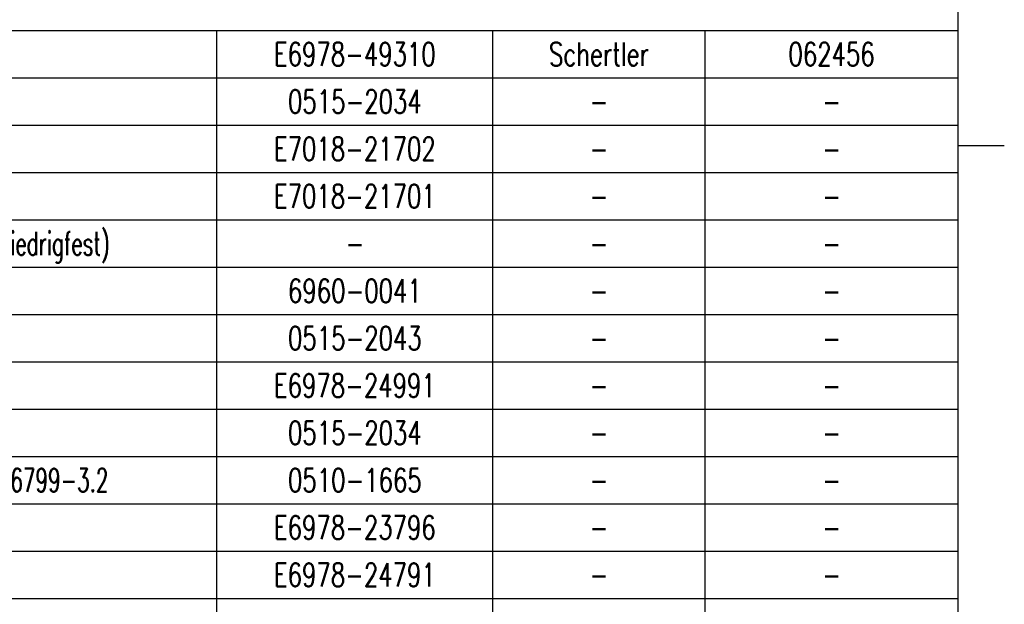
# Model space of a CAD drawing. Header units: inches. Extents: x 0 to 882, y 0 to 559.
# Tile 15 of 21: x 728 to 864, y 80 to 160. Entities that reach past the tile are written whole.
import ezdxf

# ---------------------------------------------------------------- set-up
doc = ezdxf.new("R2010")
doc.units = ezdxf.units.IN
doc.layers.add('1', color=7, linetype='Continuous')
doc.styles.add('CONVERTER_12', font='txt.shx', dxfattribs={"width": 0.63})
doc.styles.add('CONVERTER_15', font='txt.shx', dxfattribs={"width": 0.72})

# ---------------------------------------------------------------- blocks, each defined once
blk = doc.blocks.new('Docu_bom_sketch', base_point=(652.86, 49.54))
at = {"color": 4, "linetype": 'Continuous'}
for p, q in [((652.86, 158.7), (857.25, 158.7)), ((755.47, 152.2), (755.47, 158.7)), ((793.35, 152.2), (793.35, 158.7)), ((822.5, 152.2), (822.5, 158.7)), ((652.86, 152.2), (857.25, 152.2)), ((755.47, 145.7), (755.47, 152.2)), ((793.35, 145.7), (793.35, 152.2)), ((822.5, 145.7), (822.5, 152.2)), ((652.86, 145.7), (857.25, 145.7)), ((755.47, 139.2), (755.47, 145.7)), ((793.35, 139.2), (793.35, 145.7)), ((822.5, 139.2), (822.5, 145.7)), ((652.86, 139.2), (857.25, 139.2)), ((755.47, 132.7), (755.47, 139.2)), ((793.35, 132.7), (793.35, 139.2)), ((822.5, 132.7), (822.5, 139.2)), ((652.86, 132.7), (857.25, 132.7)), ((755.47, 126.2), (755.47, 132.7)), ((793.35, 126.2), (793.35, 132.7)), ((822.5, 126.2), (822.5, 132.7)), ((652.86, 126.2), (857.25, 126.2)), ((755.47, 119.7), (755.47, 126.2)), ((793.35, 119.7), (793.35, 126.2)), ((822.5, 119.7), (822.5, 126.2)), ((652.86, 119.7), (857.25, 119.7)), ((755.47, 113.2), (755.47, 119.7)), ((793.35, 113.2), (793.35, 119.7)), ((822.5, 113.2), (822.5, 119.7)), ((652.86, 113.2), (857.25, 113.2)), ((755.47, 106.7), (755.47, 113.2)), ((793.35, 106.7), (793.35, 113.2)), ((822.5, 106.7), (822.5, 113.2)), ((652.86, 106.7), (857.25, 106.7)), ((755.47, 100.2), (755.47, 106.7)), ((793.35, 100.2), (793.35, 106.7)), ((822.5, 100.2), (822.5, 106.7)), ((652.86, 100.2), (857.25, 100.2)), ((755.47, 93.7), (755.47, 100.2)), ((793.35, 93.7), (793.35, 100.2)), ((822.5, 93.7), (822.5, 100.2)), ((652.86, 93.7), (857.25, 93.7)), ((755.47, 87.2), (755.47, 93.7)), ((793.35, 87.2), (793.35, 93.7)), ((822.5, 87.2), (822.5, 93.7)), ((652.86, 87.2), (857.25, 87.2)), ((755.47, 80.7), (755.47, 87.2)), ((793.35, 80.7), (793.35, 87.2)), ((822.5, 80.7), (822.5, 87.2)), ((652.86, 80.7), (857.25, 80.7)), ((755.47, 74.2), (755.47, 80.7)), ((793.35, 74.2), (793.35, 80.7)), ((822.5, 74.2), (822.5, 80.7))]:
    blk.add_line(p, q, dxfattribs=at)
at = {"color": 3, "char_height": 3.2, "line_spacing_factor": 1.020408}
for s, insert, attachment_point, style in [('E6978-49310', (774.41, 157.05), 2, 'CONVERTER_15'), ('Schertler', (807.93, 157.05), 2, 'CONVERTER_15'), ('062456', (839.88, 157.05), 2, 'CONVERTER_15'), ('0515-2034', (774.41, 150.55), 2, 'CONVERTER_15'), ('-', (807.93, 150.55), 2, 'CONVERTER_15'), ('-', (839.88, 150.55), 2, 'CONVERTER_15'), ('E7018-21702', (774.41, 144.05), 2, 'CONVERTER_15'), ('-', (807.93, 144.05), 2, 'CONVERTER_15'), ('-', (839.88, 144.05), 2, 'CONVERTER_15'), ('E7018-21701', (774.41, 137.55), 2, 'CONVERTER_15'), ('-', (807.93, 137.55), 2, 'CONVERTER_15'), ('-', (839.88, 137.55), 2, 'CONVERTER_15'), ('Glue Loctite 222e (Sicherungslack niedrigfest)', (675.59, 131.05), 1, 'CONVERTER_12'), ('-', (774.41, 131.05), 2, 'CONVERTER_15'), ('-', (807.93, 131.05), 2, 'CONVERTER_15'), ('-', (839.88, 131.05), 2, 'CONVERTER_15'), ('6960-0041', (774.41, 124.55), 2, 'CONVERTER_15'), ('-', (807.93, 124.55), 2, 'CONVERTER_15'), ('-', (839.88, 124.55), 2, 'CONVERTER_15'), ('0515-2043', (774.41, 118.05), 2, 'CONVERTER_15'), ('-', (807.93, 118.05), 2, 'CONVERTER_15'), ('-', (839.88, 118.05), 2, 'CONVERTER_15'), ('E6978-24991', (774.41, 111.55), 2, 'CONVERTER_15'), ('-', (807.93, 111.55), 2, 'CONVERTER_15'), ('-', (839.88, 111.55), 2, 'CONVERTER_15'), ('0515-2034', (774.41, 105.05), 2, 'CONVERTER_15'), ('-', (807.93, 105.05), 2, 'CONVERTER_15'), ('-', (839.88, 105.05), 2, 'CONVERTER_15'), ('Retaining Ring Di=3.2, Da=7.3 DIN 6799-3.2', (675.59, 98.55), 1, 'CONVERTER_12'), ('0510-1665', (774.41, 98.55), 2, 'CONVERTER_15'), ('-', (807.93, 98.55), 2, 'CONVERTER_15'), ('-', (839.88, 98.55), 2, 'CONVERTER_15'), ('E6978-23796', (774.41, 92.05), 2, 'CONVERTER_15'), ('-', (807.93, 92.05), 2, 'CONVERTER_15'), ('-', (839.88, 92.05), 2, 'CONVERTER_15'), ('E6978-24791', (774.41, 85.55), 2, 'CONVERTER_15'), ('-', (807.93, 85.55), 2, 'CONVERTER_15'), ('-', (839.88, 85.55), 2, 'CONVERTER_15')]:
    blk.add_mtext(s, dxfattribs=dict(at, insert=insert, attachment_point=attachment_point, style=style))
blk = doc.blocks.new('Drawing_Grid_Zones', base_point=(6.35, 6.35))
at = {"layer": '1', "color": 4, "linetype": 'Continuous'}
blk.add_line((863.6, 142.875), (857.25, 142.875), dxfattribs=at)
blk = doc.blocks.new('D_Size_Verigy_Frame', base_point=(6.35, 6.35))
at = {"layer": '1', "color": 7, "linetype": 'Continuous'}
blk.add_line((857.25, 9.35), (857.25, 549.45), dxfattribs=at)
at = {"layer": '1'}
blk.add_blockref('Drawing_Grid_Zones', (6.35, 6.35), dxfattribs=at)
blk = doc.blocks.new('1')
for name, p in [('D_Size_Verigy_Frame', (6.35, 6.35)), ('Docu_bom_sketch', (652.859375, 49.54375))]:
    blk.add_blockref(name, p)

msp = doc.modelspace()

# ---------------------------------------------------------------- block references
at = {"layer": '1'}
msp.add_blockref('1', (0, 0), dxfattribs=at)

doc.saveas('drawing.dxf')
